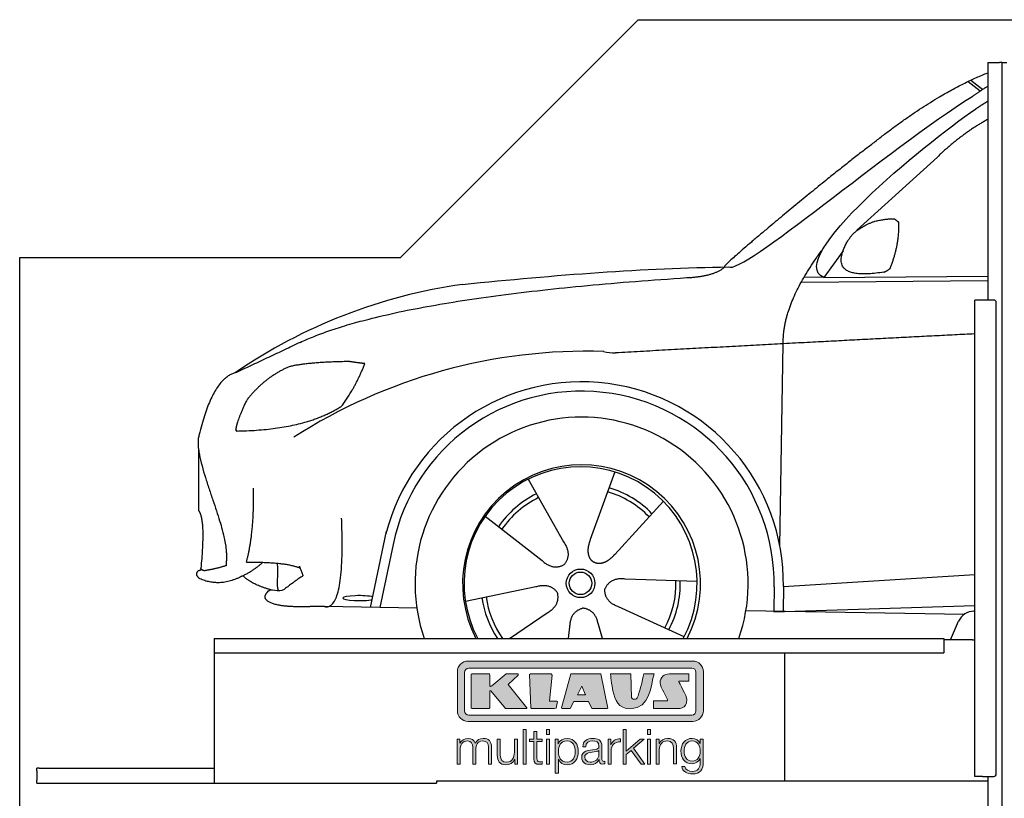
# Model space of a CAD drawing. Header units: millimetres. Extents: x 200 to 5400, y 200 to 3400.
# Tile 2 of 3: x 200 to 2269, y 1764 to 3400. Entities that reach past the tile are written whole.
import ezdxf

# ---------------------------------------------------------------- set-up
doc = ezdxf.new("R2010")
doc.units = ezdxf.units.MM
doc.layers.add('Car', color=10, linetype='Continuous')
doc.layers.add('Logo', color=7, linetype='Continuous')

# ---------------------------------------------------------------- blocks, each defined once
blk = doc.blocks.new('KLAUS')
at = {"layer": 'Logo'}
h = blk.add_hatch(color=8, dxfattribs=at)
h.dxf.hatch_style = 2
edge = h.paths.add_edge_path()
edge.add_spline(control_points=[(3.6, 29.09), (2.88, 29.09), (2.3, 28.51), (2.3, 27.8), (2.3, 27.8), (2.3, 16.11), (2.3, 16.11), (2.3, 15.39), (2.88, 14.81), (3.6, 14.81), (3.6, 14.81), (71.16, 14.81), (71.16, 14.81), (71.88, 14.81), (72.46, 15.39), (72.46, 16.11), (72.46, 16.11), (72.46, 27.8), (72.46, 27.8), (72.46, 28.51), (71.88, 29.09), (71.16, 29.09), (71.16, 29.09), (3.6, 29.09), (3.6, 29.09), (3.6, 29.09), (3.6, 29.09), (3.6, 29.09)], knot_values=[0, 0, 0, 0, 1, 1, 1, 2, 2, 2, 3, 3, 3, 4, 4, 4, 5, 5, 5, 6, 6, 6, 7, 7, 7, 8, 8, 8, 9, 9, 9, 9], degree=3, periodic=0)
edge = h.paths.add_edge_path()
edge.add_spline(control_points=[(3.35, 31.23), (3.35, 31.23), (71.47, 31.23), (71.47, 31.23), (73.26, 31.23), (74.71, 29.77), (74.71, 27.99), (74.71, 27.99), (74.71, 16.17), (74.71, 16.17), (74.71, 14.38), (73.26, 12.93), (71.47, 12.93), (71.47, 12.93), (3.35, 12.93), (3.35, 12.93), (1.56, 12.93), (0.11, 14.38), (0.11, 16.17), (0.11, 16.17), (0.11, 27.99), (0.11, 27.99), (0.11, 29.77), (1.56, 31.23), (3.35, 31.23), (3.35, 31.23), (3.35, 31.23), (3.35, 31.23)], knot_values=[0, 0, 0, 0, 1, 1, 1, 2, 2, 2, 3, 3, 3, 4, 4, 4, 5, 5, 5, 6, 6, 6, 7, 7, 7, 8, 8, 8, 9, 9, 9, 9], degree=3, periodic=0)
h = blk.add_hatch(color=8, dxfattribs=at)
h.dxf.hatch_style = 2
edge = h.paths.add_edge_path()
edge.add_spline(control_points=[(4.5, 27.33), (4.5, 27.33), (9.7, 27.33), (9.7, 27.33), (9.84, 27.33), (9.96, 27.22), (9.96, 27.08), (9.96, 27.08), (9.96, 23.69), (9.96, 23.69), (9.96, 23.69), (9.94, 23.64), (10.04, 23.59), (10.14, 23.53), (10.2, 23.57), (10.2, 23.57), (10.2, 23.57), (10.51, 23.75), (10.51, 23.75), (10.51, 23.75), (14.94, 27.33), (14.94, 27.33), (14.94, 27.33), (18.41, 27.33), (18.41, 27.33), (18.41, 27.33), (18.49, 27.33), (18.56, 27.2), (18.65, 27.04), (18.53, 26.91), (18.53, 26.91), (18.53, 26.91), (15.49, 24.11), (15.49, 24.11), (15.49, 24.11), (21.14, 17.06), (21.14, 17.06), (21.14, 17.06), (21.13, 16.91), (21.13, 16.91), (21.08, 16.84), (20.99, 16.82), (20.99, 16.82), (20.99, 16.82), (14.7, 16.82), (14.7, 16.82), (14.7, 16.82), (10.26, 22.17), (10.26, 22.17), (10.26, 22.17), (10.19, 22.24), (10.08, 22.21), (9.97, 22.18), (9.96, 22.11), (9.96, 22.11), (9.96, 22.11), (9.96, 17.08), (9.96, 17.08), (9.96, 16.94), (9.84, 16.82), (9.7, 16.82), (9.7, 16.82), (4.5, 16.82), (4.5, 16.82), (4.36, 16.82), (4.25, 16.94), (4.25, 17.08), (4.25, 17.08), (4.25, 27.08), (4.25, 27.08), (4.25, 27.22), (4.36, 27.33), (4.5, 27.33), (4.5, 27.33), (4.5, 27.33), (4.5, 27.33)], knot_values=[0, 0, 0, 0, 1, 1, 1, 2, 2, 2, 3, 3, 3, 4, 4, 4, 5, 5, 5, 6, 6, 6, 7, 7, 7, 8, 8, 8, 9, 9, 9, 10, 10, 10, 11, 11, 11, 12, 12, 12, 13, 13, 13, 14, 14, 14, 15, 15, 15, 16, 16, 16, 17, 17, 17, 18, 18, 18, 19, 19, 19, 20, 20, 20, 21, 21, 21, 22, 22, 22, 23, 23, 23, 24, 24, 24, 25, 25, 25, 25], degree=3, periodic=0)
h = blk.add_hatch(color=8, dxfattribs=at)
h.dxf.hatch_style = 2
h.paths.add_polyline_path([(22.42, 17.06), (21.97, 27.15), (22.24, 27.33), (28.55, 27.33), (28.86, 26.97), (28.01, 19.08), (30.26, 19.07), (30.44, 18.95), (30.08, 16.95), (29.49, 16.82), (22.6, 16.82)])
h = blk.add_hatch(color=8, dxfattribs=at)
h.paths.add_polyline_path([(36.52, 21.01), (38.93, 21.01), (37.87, 23.57)])
h.paths.add_polyline_path([(34.52, 27.33), (43.65, 27.33), (45.76, 16.94), (45.57, 16.82), (40.83, 16.82), (39.89, 18.95), (35.42, 18.95), (34.27, 16.82), (31.78, 16.82), (31.66, 17)])
h = blk.add_hatch(color=8, dxfattribs=at)
h.dxf.hatch_style = 2
edge = h.paths.add_edge_path()
edge.add_spline(control_points=[(52.69, 27.32), (52.69, 27.32), (52.88, 20.14), (52.88, 20.14), (53.01, 19.89), (53.2, 19.77), (53.43, 19.71), (53.91, 19.59), (54.43, 19.57), (54.64, 20.03), (55.23, 21.34), (56.27, 25.45), (56.6, 27.33), (56.6, 27.33), (59.77, 27.33), (59.77, 27.33), (58.77, 23.9), (58.56, 16.82), (52.63, 16.76), (48.72, 16.72), (48.01, 19.35), (47.27, 22.24), (46.89, 23.68), (46.54, 27.33), (46.54, 27.33), (46.54, 27.33), (52.69, 27.32), (52.69, 27.32), (52.69, 27.32), (52.69, 27.32), (52.69, 27.32)], knot_values=[0, 0, 0, 0, 1, 1, 1, 2, 2, 2, 3, 3, 3, 4, 4, 4, 5, 5, 5, 6, 6, 6, 7, 7, 7, 8, 8, 8, 9, 9, 9, 10, 10, 10, 10], degree=3, periodic=0)
h = blk.add_hatch(color=8, dxfattribs=at)
h.dxf.hatch_style = 2
edge = h.paths.add_edge_path()
edge.add_spline(control_points=[(64.46, 27.33), (64.46, 27.33), (70.31, 27.33), (70.31, 27.33), (70.31, 26.52), (70.31, 26.02), (70.31, 25.12), (70.31, 25.12), (67.3, 25.12), (67.3, 25.12), (67.24, 25.04), (67.25, 25.11), (67.25, 24.91), (67.25, 24.88), (69.73, 20.38), (69.73, 19.57), (69.73, 16.4), (67.22, 16.81), (65.9, 16.82), (65.9, 16.82), (59.59, 16.82), (59.59, 16.82), (59.59, 17.76), (59.59, 18.23), (59.59, 19.14), (59.59, 19.14), (63.75, 19.14), (63.75, 19.14), (63.82, 19.22), (63.81, 19.11), (63.81, 19.31), (63.81, 20.32), (61.58, 23.06), (61.58, 24.63), (61.58, 26.33), (62.83, 27.34), (64.46, 27.33), (64.46, 27.33), (64.46, 27.33), (64.46, 27.33)], knot_values=[0, 0, 0, 0, 1, 1, 1, 2, 2, 2, 3, 3, 3, 4, 4, 4, 5, 5, 5, 6, 6, 6, 7, 7, 7, 8, 8, 8, 9, 9, 9, 10, 10, 10, 11, 11, 11, 12, 12, 12, 13, 13, 13, 13], degree=3, periodic=0)
h = blk.add_hatch(color=30, dxfattribs=at)
h.dxf.hatch_style = 2
h.paths.add_polyline_path([(20.07, 0), (20.99, 0), (20.99, 10.45), (20.07, 10.45)])
h = blk.add_hatch(color=30, dxfattribs=at)
h.dxf.hatch_style = 2
edge = h.paths.add_edge_path()
edge.add_spline(control_points=[(24.22, 9.82), (24.22, 9.82), (23.3, 9.82), (23.3, 9.82), (23.3, 9.82), (23.3, 7.55), (23.3, 7.55), (23.3, 7.55), (21.98, 7.55), (21.98, 7.55), (21.98, 7.55), (21.98, 6.78), (21.98, 6.78), (21.98, 6.78), (23.3, 6.78), (23.3, 6.78), (23.3, 6.78), (23.3, 1.61), (23.3, 1.61), (23.28, 0.32), (23.71, -0.09), (24.94, -0.09), (25.22, -0.09), (25.48, -0.06), (25.76, -0.06), (25.76, -0.06), (25.76, 0.73), (25.76, 0.73), (25.5, 0.7), (25.23, 0.69), (24.97, 0.69), (24.31, 0.73), (24.22, 1.08), (24.22, 1.68), (24.22, 1.68), (24.22, 6.78), (24.22, 6.78), (24.22, 6.78), (25.76, 6.78), (25.76, 6.78), (25.76, 6.78), (25.76, 7.55), (25.76, 7.55), (25.76, 7.55), (24.22, 7.55), (24.22, 7.55), (24.22, 7.55), (24.22, 9.82), (24.22, 9.82), (24.22, 9.82), (24.22, 9.82), (24.22, 9.82)], knot_values=[0, 0, 0, 0, 1, 1, 1, 2, 2, 2, 3, 3, 3, 4, 4, 4, 5, 5, 5, 6, 6, 6, 7, 7, 7, 8, 8, 8, 9, 9, 9, 10, 10, 10, 11, 11, 11, 12, 12, 12, 13, 13, 13, 14, 14, 14, 15, 15, 15, 16, 16, 16, 17, 17, 17, 17], degree=3, periodic=0)
h = blk.add_hatch(color=30, dxfattribs=at)
h.paths.add_polyline_path([(27.1, 0), (28.03, 0), (28.03, 7.55), (27.1, 7.55)])
h.paths.add_polyline_path([(27.1, 8.98), (28.03, 8.98), (28.03, 10.45), (27.1, 10.45)])
h = blk.add_hatch(color=30, dxfattribs=at)
h.dxf.hatch_style = 2
h.paths.add_polyline_path([(50.4, 0), (51.32, 0), (51.32, 2.87), (52.82, 4.11), (55.8, 0), (56.96, 0), (53.52, 4.76), (56.74, 7.55), (55.51, 7.55), (51.32, 3.89), (51.32, 10.45), (50.4, 10.45)])
h = blk.add_hatch(color=30, dxfattribs=at)
h.paths.add_polyline_path([(57.74, 0), (58.66, 0), (58.66, 7.55), (57.74, 7.55)])
h.paths.add_polyline_path([(57.74, 8.98), (58.66, 8.98), (58.66, 10.45), (57.74, 10.45)])
h = blk.add_hatch(color=30, dxfattribs=at)
h.dxf.hatch_style = 2
edge = h.paths.add_edge_path()
edge.add_spline(control_points=[(0, 0), (0, 0), (0.92, 0), (0.92, 0), (0.92, 0), (0.92, 4.22), (0.92, 4.22), (0.94, 5.8), (1.58, 7), (3.18, 7), (4.35, 7), (4.77, 6.15), (4.76, 5.12), (4.76, 5.12), (4.76, 0), (4.76, 0), (4.76, 0), (5.68, 0), (5.68, 0), (5.68, 0), (5.68, 4.27), (5.68, 4.27), (5.68, 5.68), (6.14, 7), (7.73, 7), (9.05, 7), (9.52, 6.32), (9.52, 5.08), (9.52, 5.08), (9.52, 0), (9.52, 0), (9.52, 0), (10.44, 0), (10.44, 0), (10.44, 0), (10.44, 5.12), (10.44, 5.12), (10.44, 6.91), (9.59, 7.77), (7.94, 7.77), (6.94, 7.77), (5.99, 7.29), (5.54, 6.3), (5.26, 7.29), (4.36, 7.77), (3.37, 7.77), (2.17, 7.77), (1.38, 7.19), (0.89, 6.28), (0.89, 6.28), (0.85, 6.28), (0.85, 6.28), (0.85, 6.28), (0.85, 7.55), (0.85, 7.55), (0.85, 7.55), (0, 7.55), (0, 7.55), (0, 7.55), (0, 0), (0, 0), (0, 0), (0, 0), (0, 0)], knot_values=[0, 0, 0, 0, 1, 1, 1, 2, 2, 2, 3, 3, 3, 4, 4, 4, 5, 5, 5, 6, 6, 6, 7, 7, 7, 8, 8, 8, 9, 9, 9, 10, 10, 10, 11, 11, 11, 12, 12, 12, 13, 13, 13, 14, 14, 14, 15, 15, 15, 16, 16, 16, 17, 17, 17, 18, 18, 18, 19, 19, 19, 20, 20, 20, 21, 21, 21, 21], degree=3, periodic=0)
h = blk.add_hatch(color=30, dxfattribs=at)
h.dxf.hatch_style = 2
edge = h.paths.add_edge_path()
edge.add_spline(control_points=[(18.31, 7.55), (18.31, 7.55), (17.39, 7.55), (17.39, 7.55), (17.39, 7.55), (17.39, 3.59), (17.39, 3.59), (17.39, 2.05), (16.7, 0.56), (15.12, 0.56), (13.66, 0.56), (13.15, 1.27), (13.1, 2.64), (13.1, 2.64), (13.1, 7.55), (13.1, 7.55), (13.1, 7.55), (12.18, 7.55), (12.18, 7.55), (12.18, 7.55), (12.18, 2.65), (12.18, 2.65), (12.18, 0.89), (12.93, -0.22), (14.83, -0.22), (15.96, -0.22), (16.95, 0.35), (17.44, 1.36), (17.44, 1.36), (17.47, 1.36), (17.47, 1.36), (17.47, 1.36), (17.47, 0), (17.47, 0), (17.47, 0), (18.31, 0), (18.31, 0), (18.31, 0), (18.31, 7.55), (18.31, 7.55), (18.31, 7.55), (18.31, 7.55), (18.31, 7.55)], knot_values=[0, 0, 0, 0, 1, 1, 1, 2, 2, 2, 3, 3, 3, 4, 4, 4, 5, 5, 5, 6, 6, 6, 7, 7, 7, 8, 8, 8, 9, 9, 9, 10, 10, 10, 11, 11, 11, 12, 12, 12, 13, 13, 13, 14, 14, 14, 14], degree=3, periodic=0)
h = blk.add_hatch(color=30, dxfattribs=at)
edge = h.paths.add_edge_path()
edge.add_spline(control_points=[(35.84, 3.78), (35.84, 2.21), (35.12, 0.56), (33.37, 0.56), (31.4, 0.56), (30.72, 2.21), (30.72, 3.78), (30.72, 5.49), (31.33, 7), (33.37, 7), (35.12, 7), (35.84, 5.34), (35.84, 3.78), (35.84, 3.78), (35.84, 3.78), (35.84, 3.78)], knot_values=[0, 0, 0, 0, 1, 1, 1, 2, 2, 2, 3, 3, 3, 4, 4, 4, 5, 5, 5, 5], degree=3, periodic=0)
edge = h.paths.add_edge_path()
edge.add_spline(control_points=[(29.79, -2.8), (29.79, -2.8), (30.72, -2.8), (30.72, -2.8), (30.72, -2.8), (30.72, 1.43), (30.72, 1.43), (30.72, 1.43), (30.74, 1.43), (30.74, 1.43), (31.14, 0.35), (32.24, -0.22), (33.37, -0.22), (35.66, -0.22), (36.76, 1.64), (36.76, 3.78), (36.76, 5.91), (35.66, 7.77), (33.37, 7.77), (32.15, 7.77), (31.1, 7.14), (30.67, 6.12), (30.67, 6.12), (30.64, 6.12), (30.64, 6.12), (30.64, 6.12), (30.64, 7.55), (30.64, 7.55), (30.64, 7.55), (29.79, 7.55), (29.79, 7.55), (29.79, 7.55), (29.79, -2.8), (29.79, -2.8), (29.79, -2.8), (29.79, -2.8), (29.79, -2.8)], knot_values=[0, 0, 0, 0, 1, 1, 1, 2, 2, 2, 3, 3, 3, 4, 4, 4, 5, 5, 5, 6, 6, 6, 7, 7, 7, 8, 8, 8, 9, 9, 9, 10, 10, 10, 11, 11, 11, 12, 12, 12, 12], degree=3, periodic=0)
h = blk.add_hatch(color=30, dxfattribs=at)
edge = h.paths.add_edge_path()
edge.add_spline(control_points=[(43.03, 2.93), (43.04, 1.45), (41.8, 0.56), (40.39, 0.56), (39.53, 0.56), (38.71, 1.13), (38.71, 2.05), (38.71, 3.53), (40.66, 3.51), (42.22, 3.79), (42.47, 3.84), (42.88, 3.91), (43, 4.13), (43, 4.13), (43.03, 4.13), (43.03, 4.13), (43.03, 4.13), (43.03, 2.93), (43.03, 2.93), (43.03, 2.93), (43.03, 2.93), (43.03, 2.93)], knot_values=[0, 0, 0, 0, 1, 1, 1, 2, 2, 2, 3, 3, 3, 4, 4, 4, 5, 5, 5, 6, 6, 6, 7, 7, 7, 7], degree=3, periodic=0)
edge = h.paths.add_edge_path()
edge.add_spline(control_points=[(39.03, 5.24), (39.06, 6.47), (39.91, 7), (41.05, 7), (42.14, 7), (43.03, 6.69), (43.03, 5.45), (43.03, 4.61), (42.6, 4.51), (41.84, 4.42), (39.85, 4.19), (37.79, 4.11), (37.79, 1.99), (37.79, 0.47), (38.93, -0.22), (40.32, -0.22), (41.77, -0.22), (42.43, 0.34), (43.07, 1.32), (43.07, 1.32), (43.1, 1.32), (43.1, 1.32), (43.1, 0.53), (43.25, 0), (44.19, 0), (44.43, 0), (44.58, 0.01), (44.79, 0.06), (44.79, 0.06), (44.79, 0.83), (44.79, 0.83), (44.71, 0.81), (44.6, 0.78), (44.49, 0.78), (44.13, 0.78), (43.95, 0.98), (43.95, 1.33), (43.95, 1.33), (43.95, 5.34), (43.95, 5.34), (43.95, 7.36), (42.5, 7.77), (41.17, 7.77), (39.44, 7.77), (38.2, 7.01), (38.11, 5.24), (38.11, 5.24), (39.03, 5.24), (39.03, 5.24), (39.03, 5.24), (39.03, 5.24), (39.03, 5.24)], knot_values=[0, 0, 0, 0, 1, 1, 1, 2, 2, 2, 3, 3, 3, 4, 4, 4, 5, 5, 5, 6, 6, 6, 7, 7, 7, 8, 8, 8, 9, 9, 9, 10, 10, 10, 11, 11, 11, 12, 12, 12, 13, 13, 13, 14, 14, 14, 15, 15, 15, 16, 16, 16, 17, 17, 17, 17], degree=3, periodic=0)
h = blk.add_hatch(color=30, dxfattribs=at)
h.dxf.hatch_style = 2
edge = h.paths.add_edge_path()
edge.add_spline(control_points=[(45.79, 0), (45.79, 0), (46.71, 0), (46.71, 0), (46.71, 0), (46.71, 4.03), (46.71, 4.03), (46.71, 5.59), (47.85, 6.82), (49.52, 6.73), (49.52, 6.73), (49.52, 7.66), (49.52, 7.66), (48.16, 7.72), (47.14, 7), (46.67, 5.78), (46.67, 5.78), (46.64, 5.78), (46.64, 5.78), (46.64, 5.78), (46.64, 7.55), (46.64, 7.55), (46.64, 7.55), (45.79, 7.55), (45.79, 7.55), (45.79, 7.55), (45.79, 0), (45.79, 0), (45.79, 0), (45.79, 0), (45.79, 0)], knot_values=[0, 0, 0, 0, 1, 1, 1, 2, 2, 2, 3, 3, 3, 4, 4, 4, 5, 5, 5, 6, 6, 6, 7, 7, 7, 8, 8, 8, 9, 9, 9, 10, 10, 10, 10], degree=3, periodic=0)
h = blk.add_hatch(color=30, dxfattribs=at)
h.dxf.hatch_style = 2
edge = h.paths.add_edge_path()
edge.add_spline(control_points=[(60.41, 0), (60.41, 0), (61.33, 0), (61.33, 0), (61.33, 0), (61.33, 4.41), (61.33, 4.41), (61.36, 5.89), (62.24, 7), (63.7, 7), (65.2, 7), (65.62, 6.02), (65.62, 4.71), (65.62, 4.71), (65.62, 0), (65.62, 0), (65.62, 0), (66.54, 0), (66.54, 0), (66.54, 0), (66.54, 4.86), (66.54, 4.86), (66.54, 6.66), (65.9, 7.77), (63.78, 7.77), (62.71, 7.77), (61.7, 7.16), (61.36, 6.25), (61.36, 6.25), (61.33, 6.25), (61.33, 6.25), (61.33, 6.25), (61.33, 7.55), (61.33, 7.55), (61.33, 7.55), (60.41, 7.55), (60.41, 7.55), (60.41, 7.55), (60.41, 0), (60.41, 0), (60.41, 0), (60.41, 0), (60.41, 0)], knot_values=[0, 0, 0, 0, 1, 1, 1, 2, 2, 2, 3, 3, 3, 4, 4, 4, 5, 5, 5, 6, 6, 6, 7, 7, 7, 8, 8, 8, 9, 9, 9, 10, 10, 10, 11, 11, 11, 12, 12, 12, 13, 13, 13, 14, 14, 14, 14], degree=3, periodic=0)
h = blk.add_hatch(color=30, dxfattribs=at)
edge = h.paths.add_edge_path()
edge.add_spline(control_points=[(71.32, 0.86), (69.62, 0.86), (68.83, 2.34), (68.83, 3.86), (68.83, 5.43), (69.56, 7), (71.32, 7), (73.06, 7), (73.75, 5.34), (73.75, 3.86), (73.75, 2.33), (72.91, 0.86), (71.32, 0.86), (71.32, 0.86), (71.32, 0.86), (71.32, 0.86)], knot_values=[0, 0, 0, 0, 1, 1, 1, 2, 2, 2, 3, 3, 3, 4, 4, 4, 5, 5, 5, 5], degree=3, periodic=0)
edge = h.paths.add_edge_path()
edge.add_spline(control_points=[(74.67, 7.55), (74.67, 7.55), (73.75, 7.55), (73.75, 7.55), (73.75, 7.55), (73.75, 6.25), (73.75, 6.25), (73.75, 6.25), (73.72, 6.25), (73.72, 6.25), (73.35, 7.09), (72.41, 7.77), (71.32, 7.77), (69.13, 7.77), (67.9, 6.05), (67.9, 3.97), (67.9, 1.82), (68.9, 0.09), (71.32, 0.09), (72.4, 0.09), (73.29, 0.72), (73.72, 1.64), (73.72, 1.64), (73.75, 1.64), (73.75, 1.64), (73.75, 1.64), (73.75, 0.61), (73.75, 0.61), (73.75, -1.23), (73.01, -2.24), (71.32, -2.24), (70.29, -2.24), (69.31, -1.85), (69.1, -0.73), (69.1, -0.73), (68.18, -0.73), (68.18, -0.73), (68.31, -2.34), (69.81, -3.02), (71.32, -3.02), (73.79, -3.02), (74.65, -1.64), (74.67, 0.61), (74.67, 0.61), (74.67, 7.55), (74.67, 7.55), (74.67, 7.55), (74.67, 7.55), (74.67, 7.55)], knot_values=[0, 0, 0, 0, 1, 1, 1, 2, 2, 2, 3, 3, 3, 4, 4, 4, 5, 5, 5, 6, 6, 6, 7, 7, 7, 8, 8, 8, 9, 9, 9, 10, 10, 10, 11, 11, 11, 12, 12, 12, 13, 13, 13, 14, 14, 14, 15, 15, 15, 16, 16, 16, 16], degree=3, periodic=0)
at = {"layer": 'Logo', "lineweight": 0}
for points in [[(22.42, 17.06), (21.97, 27.15), (22.24, 27.33), (28.55, 27.33), (28.86, 26.97), (28.01, 19.08), (30.26, 19.07), (30.44, 18.95), (30.08, 16.95), (29.49, 16.82), (22.6, 16.82), (22.42, 17.06), (22.42, 17.06)], [(34.52, 27.33), (43.65, 27.33), (45.76, 16.94), (45.57, 16.82), (40.83, 16.82), (39.89, 18.95), (35.42, 18.95), (34.27, 16.82), (31.78, 16.82), (31.66, 17), (34.52, 27.33), (34.52, 27.33)], [(36.52, 21.01), (38.93, 21.01), (37.87, 23.57), (36.52, 21.01), (36.52, 21.01)], [(20.07, 0), (20.99, 0), (20.99, 10.45), (20.07, 10.45), (20.07, 0), (20.07, 0)], [(27.1, 8.98), (28.03, 8.98), (28.03, 10.45), (27.1, 10.45), (27.1, 8.98), (27.1, 8.98)], [(50.4, 0), (51.32, 0), (51.32, 2.87), (52.82, 4.11), (55.8, 0), (56.96, 0), (53.52, 4.76), (56.74, 7.55), (55.51, 7.55), (51.32, 3.89), (51.32, 10.45), (50.4, 10.45), (50.4, 0), (50.4, 0)], [(57.74, 8.98), (58.66, 8.98), (58.66, 10.45), (57.74, 10.45), (57.74, 8.98), (57.74, 8.98)], [(27.1, 0), (28.03, 0), (28.03, 7.55), (27.1, 7.55), (27.1, 0), (27.1, 0)], [(57.74, 0), (58.66, 0), (58.66, 7.55), (57.74, 7.55), (57.74, 0), (57.74, 0)]]:
    blk.add_lwpolyline(points, dxfattribs=at)
for points, knots in [([(3.35, 31.23), (3.35, 31.23), (71.47, 31.23), (71.47, 31.23), (73.26, 31.23), (74.71, 29.77), (74.71, 27.99), (74.71, 27.99), (74.71, 16.17), (74.71, 16.17), (74.71, 14.38), (73.26, 12.93), (71.47, 12.93), (71.47, 12.93), (3.35, 12.93), (3.35, 12.93), (1.56, 12.93), (0.11, 14.38), (0.11, 16.17), (0.11, 16.17), (0.11, 27.99), (0.11, 27.99), (0.11, 29.77), (1.56, 31.23), (3.35, 31.23), (3.35, 31.23), (3.35, 31.23), (3.35, 31.23)], [0, 0, 0, 0, 1, 1, 1, 2, 2, 2, 3, 3, 3, 4, 4, 4, 5, 5, 5, 6, 6, 6, 7, 7, 7, 8, 8, 8, 9, 9, 9, 9]), ([(3.6, 29.09), (2.88, 29.09), (2.3, 28.51), (2.3, 27.8), (2.3, 27.8), (2.3, 16.11), (2.3, 16.11), (2.3, 15.39), (2.88, 14.81), (3.6, 14.81), (3.6, 14.81), (71.16, 14.81), (71.16, 14.81), (71.88, 14.81), (72.46, 15.39), (72.46, 16.11), (72.46, 16.11), (72.46, 27.8), (72.46, 27.8), (72.46, 28.51), (71.88, 29.09), (71.16, 29.09), (71.16, 29.09), (3.6, 29.09), (3.6, 29.09), (3.6, 29.09), (3.6, 29.09), (3.6, 29.09)], [0, 0, 0, 0, 1, 1, 1, 2, 2, 2, 3, 3, 3, 4, 4, 4, 5, 5, 5, 6, 6, 6, 7, 7, 7, 8, 8, 8, 9, 9, 9, 9]), ([(4.5, 27.33), (4.5, 27.33), (9.7, 27.33), (9.7, 27.33), (9.84, 27.33), (9.96, 27.22), (9.96, 27.08), (9.96, 27.08), (9.96, 23.69), (9.96, 23.69), (9.96, 23.69), (9.94, 23.64), (10.04, 23.59), (10.14, 23.53), (10.2, 23.57), (10.2, 23.57), (10.2, 23.57), (10.51, 23.75), (10.51, 23.75), (10.51, 23.75), (14.94, 27.33), (14.94, 27.33), (14.94, 27.33), (18.41, 27.33), (18.41, 27.33), (18.41, 27.33), (18.49, 27.33), (18.56, 27.2), (18.65, 27.04), (18.53, 26.91), (18.53, 26.91), (18.53, 26.91), (15.49, 24.11), (15.49, 24.11), (15.49, 24.11), (21.14, 17.06), (21.14, 17.06), (21.14, 17.06), (21.13, 16.91), (21.13, 16.91), (21.08, 16.84), (20.99, 16.82), (20.99, 16.82), (20.99, 16.82), (14.7, 16.82), (14.7, 16.82), (14.7, 16.82), (10.26, 22.17), (10.26, 22.17), (10.26, 22.17), (10.19, 22.24), (10.08, 22.21), (9.97, 22.18), (9.96, 22.11), (9.96, 22.11), (9.96, 22.11), (9.96, 17.08), (9.96, 17.08), (9.96, 16.94), (9.84, 16.82), (9.7, 16.82), (9.7, 16.82), (4.5, 16.82), (4.5, 16.82), (4.36, 16.82), (4.25, 16.94), (4.25, 17.08), (4.25, 17.08), (4.25, 27.08), (4.25, 27.08), (4.25, 27.22), (4.36, 27.33), (4.5, 27.33), (4.5, 27.33), (4.5, 27.33), (4.5, 27.33)], [0, 0, 0, 0, 1, 1, 1, 2, 2, 2, 3, 3, 3, 4, 4, 4, 5, 5, 5, 6, 6, 6, 7, 7, 7, 8, 8, 8, 9, 9, 9, 10, 10, 10, 11, 11, 11, 12, 12, 12, 13, 13, 13, 14, 14, 14, 15, 15, 15, 16, 16, 16, 17, 17, 17, 18, 18, 18, 19, 19, 19, 20, 20, 20, 21, 21, 21, 22, 22, 22, 23, 23, 23, 24, 24, 24, 25, 25, 25, 25]), ([(52.69, 27.32), (52.69, 27.32), (52.88, 20.14), (52.88, 20.14), (53.01, 19.89), (53.2, 19.77), (53.43, 19.71), (53.91, 19.59), (54.43, 19.57), (54.64, 20.03), (55.23, 21.34), (56.27, 25.45), (56.6, 27.33), (56.6, 27.33), (59.77, 27.33), (59.77, 27.33), (58.77, 23.9), (58.56, 16.82), (52.63, 16.76), (48.72, 16.72), (48.01, 19.35), (47.27, 22.24), (46.89, 23.68), (46.54, 27.33), (46.54, 27.33), (46.54, 27.33), (52.69, 27.32), (52.69, 27.32), (52.69, 27.32), (52.69, 27.32), (52.69, 27.32)], [0, 0, 0, 0, 1, 1, 1, 2, 2, 2, 3, 3, 3, 4, 4, 4, 5, 5, 5, 6, 6, 6, 7, 7, 7, 8, 8, 8, 9, 9, 9, 10, 10, 10, 10]), ([(64.46, 27.33), (64.46, 27.33), (70.31, 27.33), (70.31, 27.33), (70.31, 26.52), (70.31, 26.02), (70.31, 25.12), (70.31, 25.12), (67.3, 25.12), (67.3, 25.12), (67.24, 25.04), (67.25, 25.11), (67.25, 24.91), (67.25, 24.88), (69.73, 20.38), (69.73, 19.57), (69.73, 16.4), (67.22, 16.81), (65.9, 16.82), (65.9, 16.82), (59.59, 16.82), (59.59, 16.82), (59.59, 17.76), (59.59, 18.23), (59.59, 19.14), (59.59, 19.14), (63.75, 19.14), (63.75, 19.14), (63.82, 19.22), (63.81, 19.11), (63.81, 19.31), (63.81, 20.32), (61.58, 23.06), (61.58, 24.63), (61.58, 26.33), (62.83, 27.34), (64.46, 27.33), (64.46, 27.33), (64.46, 27.33), (64.46, 27.33)], [0, 0, 0, 0, 1, 1, 1, 2, 2, 2, 3, 3, 3, 4, 4, 4, 5, 5, 5, 6, 6, 6, 7, 7, 7, 8, 8, 8, 9, 9, 9, 10, 10, 10, 11, 11, 11, 12, 12, 12, 13, 13, 13, 13]), ([(24.22, 9.82), (24.22, 9.82), (23.3, 9.82), (23.3, 9.82), (23.3, 9.82), (23.3, 7.55), (23.3, 7.55), (23.3, 7.55), (21.98, 7.55), (21.98, 7.55), (21.98, 7.55), (21.98, 6.78), (21.98, 6.78), (21.98, 6.78), (23.3, 6.78), (23.3, 6.78), (23.3, 6.78), (23.3, 1.61), (23.3, 1.61), (23.28, 0.32), (23.71, -0.09), (24.94, -0.09), (25.22, -0.09), (25.48, -0.06), (25.76, -0.06), (25.76, -0.06), (25.76, 0.73), (25.76, 0.73), (25.5, 0.7), (25.23, 0.69), (24.97, 0.69), (24.31, 0.73), (24.22, 1.08), (24.22, 1.68), (24.22, 1.68), (24.22, 6.78), (24.22, 6.78), (24.22, 6.78), (25.76, 6.78), (25.76, 6.78), (25.76, 6.78), (25.76, 7.55), (25.76, 7.55), (25.76, 7.55), (24.22, 7.55), (24.22, 7.55), (24.22, 7.55), (24.22, 9.82), (24.22, 9.82), (24.22, 9.82), (24.22, 9.82), (24.22, 9.82)], [0, 0, 0, 0, 1, 1, 1, 2, 2, 2, 3, 3, 3, 4, 4, 4, 5, 5, 5, 6, 6, 6, 7, 7, 7, 8, 8, 8, 9, 9, 9, 10, 10, 10, 11, 11, 11, 12, 12, 12, 13, 13, 13, 14, 14, 14, 15, 15, 15, 16, 16, 16, 17, 17, 17, 17]), ([(0, 0), (0, 0), (0.92, 0), (0.92, 0), (0.92, 0), (0.92, 4.22), (0.92, 4.22), (0.94, 5.8), (1.58, 7), (3.18, 7), (4.35, 7), (4.77, 6.15), (4.76, 5.12), (4.76, 5.12), (4.76, 0), (4.76, 0), (4.76, 0), (5.68, 0), (5.68, 0), (5.68, 0), (5.68, 4.27), (5.68, 4.27), (5.68, 5.68), (6.14, 7), (7.73, 7), (9.05, 7), (9.52, 6.32), (9.52, 5.08), (9.52, 5.08), (9.52, 0), (9.52, 0), (9.52, 0), (10.44, 0), (10.44, 0), (10.44, 0), (10.44, 5.12), (10.44, 5.12), (10.44, 6.91), (9.59, 7.77), (7.94, 7.77), (6.94, 7.77), (5.99, 7.29), (5.54, 6.3), (5.26, 7.29), (4.36, 7.77), (3.37, 7.77), (2.17, 7.77), (1.38, 7.19), (0.89, 6.28), (0.89, 6.28), (0.85, 6.28), (0.85, 6.28), (0.85, 6.28), (0.85, 7.55), (0.85, 7.55), (0.85, 7.55), (0, 7.55), (0, 7.55), (0, 7.55), (0, 0), (0, 0), (0, 0), (0, 0), (0, 0)], [0, 0, 0, 0, 1, 1, 1, 2, 2, 2, 3, 3, 3, 4, 4, 4, 5, 5, 5, 6, 6, 6, 7, 7, 7, 8, 8, 8, 9, 9, 9, 10, 10, 10, 11, 11, 11, 12, 12, 12, 13, 13, 13, 14, 14, 14, 15, 15, 15, 16, 16, 16, 17, 17, 17, 18, 18, 18, 19, 19, 19, 20, 20, 20, 21, 21, 21, 21]), ([(18.31, 7.55), (18.31, 7.55), (17.39, 7.55), (17.39, 7.55), (17.39, 7.55), (17.39, 3.59), (17.39, 3.59), (17.39, 2.05), (16.7, 0.56), (15.12, 0.56), (13.66, 0.56), (13.15, 1.27), (13.1, 2.64), (13.1, 2.64), (13.1, 7.55), (13.1, 7.55), (13.1, 7.55), (12.18, 7.55), (12.18, 7.55), (12.18, 7.55), (12.18, 2.65), (12.18, 2.65), (12.18, 0.89), (12.93, -0.22), (14.83, -0.22), (15.96, -0.22), (16.95, 0.35), (17.44, 1.36), (17.44, 1.36), (17.47, 1.36), (17.47, 1.36), (17.47, 1.36), (17.47, 0), (17.47, 0), (17.47, 0), (18.31, 0), (18.31, 0), (18.31, 0), (18.31, 7.55), (18.31, 7.55), (18.31, 7.55), (18.31, 7.55), (18.31, 7.55)], [0, 0, 0, 0, 1, 1, 1, 2, 2, 2, 3, 3, 3, 4, 4, 4, 5, 5, 5, 6, 6, 6, 7, 7, 7, 8, 8, 8, 9, 9, 9, 10, 10, 10, 11, 11, 11, 12, 12, 12, 13, 13, 13, 14, 14, 14, 14]), ([(29.79, -2.8), (29.79, -2.8), (30.72, -2.8), (30.72, -2.8), (30.72, -2.8), (30.72, 1.43), (30.72, 1.43), (30.72, 1.43), (30.74, 1.43), (30.74, 1.43), (31.14, 0.35), (32.24, -0.22), (33.37, -0.22), (35.66, -0.22), (36.76, 1.64), (36.76, 3.78), (36.76, 5.91), (35.66, 7.77), (33.37, 7.77), (32.15, 7.77), (31.1, 7.14), (30.67, 6.12), (30.67, 6.12), (30.64, 6.12), (30.64, 6.12), (30.64, 6.12), (30.64, 7.55), (30.64, 7.55), (30.64, 7.55), (29.79, 7.55), (29.79, 7.55), (29.79, 7.55), (29.79, -2.8), (29.79, -2.8), (29.79, -2.8), (29.79, -2.8), (29.79, -2.8)], [0, 0, 0, 0, 1, 1, 1, 2, 2, 2, 3, 3, 3, 4, 4, 4, 5, 5, 5, 6, 6, 6, 7, 7, 7, 8, 8, 8, 9, 9, 9, 10, 10, 10, 11, 11, 11, 12, 12, 12, 12]), ([(35.84, 3.78), (35.84, 2.21), (35.12, 0.56), (33.37, 0.56), (31.4, 0.56), (30.72, 2.21), (30.72, 3.78), (30.72, 5.49), (31.33, 7), (33.37, 7), (35.12, 7), (35.84, 5.34), (35.84, 3.78), (35.84, 3.78), (35.84, 3.78), (35.84, 3.78)], [0, 0, 0, 0, 1, 1, 1, 2, 2, 2, 3, 3, 3, 4, 4, 4, 5, 5, 5, 5]), ([(39.03, 5.24), (39.06, 6.47), (39.91, 7), (41.05, 7), (42.14, 7), (43.03, 6.69), (43.03, 5.45), (43.03, 4.61), (42.6, 4.51), (41.84, 4.42), (39.85, 4.19), (37.79, 4.11), (37.79, 1.99), (37.79, 0.47), (38.93, -0.22), (40.32, -0.22), (41.77, -0.22), (42.43, 0.34), (43.07, 1.32), (43.07, 1.32), (43.1, 1.32), (43.1, 1.32), (43.1, 0.53), (43.25, 0), (44.19, 0), (44.43, 0), (44.58, 0.01), (44.79, 0.06), (44.79, 0.06), (44.79, 0.83), (44.79, 0.83), (44.71, 0.81), (44.6, 0.78), (44.49, 0.78), (44.13, 0.78), (43.95, 0.98), (43.95, 1.33), (43.95, 1.33), (43.95, 5.34), (43.95, 5.34), (43.95, 7.36), (42.5, 7.77), (41.17, 7.77), (39.44, 7.77), (38.2, 7.01), (38.11, 5.24), (38.11, 5.24), (39.03, 5.24), (39.03, 5.24), (39.03, 5.24), (39.03, 5.24), (39.03, 5.24)], [0, 0, 0, 0, 1, 1, 1, 2, 2, 2, 3, 3, 3, 4, 4, 4, 5, 5, 5, 6, 6, 6, 7, 7, 7, 8, 8, 8, 9, 9, 9, 10, 10, 10, 11, 11, 11, 12, 12, 12, 13, 13, 13, 14, 14, 14, 15, 15, 15, 16, 16, 16, 17, 17, 17, 17]), ([(45.79, 0), (45.79, 0), (46.71, 0), (46.71, 0), (46.71, 0), (46.71, 4.03), (46.71, 4.03), (46.71, 5.59), (47.85, 6.82), (49.52, 6.73), (49.52, 6.73), (49.52, 7.66), (49.52, 7.66), (48.16, 7.72), (47.14, 7), (46.67, 5.78), (46.67, 5.78), (46.64, 5.78), (46.64, 5.78), (46.64, 5.78), (46.64, 7.55), (46.64, 7.55), (46.64, 7.55), (45.79, 7.55), (45.79, 7.55), (45.79, 7.55), (45.79, 0), (45.79, 0), (45.79, 0), (45.79, 0), (45.79, 0)], [0, 0, 0, 0, 1, 1, 1, 2, 2, 2, 3, 3, 3, 4, 4, 4, 5, 5, 5, 6, 6, 6, 7, 7, 7, 8, 8, 8, 9, 9, 9, 10, 10, 10, 10]), ([(60.41, 0), (60.41, 0), (61.33, 0), (61.33, 0), (61.33, 0), (61.33, 4.41), (61.33, 4.41), (61.36, 5.89), (62.24, 7), (63.7, 7), (65.2, 7), (65.62, 6.02), (65.62, 4.71), (65.62, 4.71), (65.62, 0), (65.62, 0), (65.62, 0), (66.54, 0), (66.54, 0), (66.54, 0), (66.54, 4.86), (66.54, 4.86), (66.54, 6.66), (65.9, 7.77), (63.78, 7.77), (62.71, 7.77), (61.7, 7.16), (61.36, 6.25), (61.36, 6.25), (61.33, 6.25), (61.33, 6.25), (61.33, 6.25), (61.33, 7.55), (61.33, 7.55), (61.33, 7.55), (60.41, 7.55), (60.41, 7.55), (60.41, 7.55), (60.41, 0), (60.41, 0), (60.41, 0), (60.41, 0), (60.41, 0)], [0, 0, 0, 0, 1, 1, 1, 2, 2, 2, 3, 3, 3, 4, 4, 4, 5, 5, 5, 6, 6, 6, 7, 7, 7, 8, 8, 8, 9, 9, 9, 10, 10, 10, 11, 11, 11, 12, 12, 12, 13, 13, 13, 14, 14, 14, 14]), ([(74.67, 7.55), (74.67, 7.55), (73.75, 7.55), (73.75, 7.55), (73.75, 7.55), (73.75, 6.25), (73.75, 6.25), (73.75, 6.25), (73.72, 6.25), (73.72, 6.25), (73.35, 7.09), (72.41, 7.77), (71.32, 7.77), (69.13, 7.77), (67.9, 6.05), (67.9, 3.97), (67.9, 1.82), (68.9, 0.09), (71.32, 0.09), (72.4, 0.09), (73.29, 0.72), (73.72, 1.64), (73.72, 1.64), (73.75, 1.64), (73.75, 1.64), (73.75, 1.64), (73.75, 0.61), (73.75, 0.61), (73.75, -1.23), (73.01, -2.24), (71.32, -2.24), (70.29, -2.24), (69.31, -1.85), (69.1, -0.73), (69.1, -0.73), (68.18, -0.73), (68.18, -0.73), (68.31, -2.34), (69.81, -3.02), (71.32, -3.02), (73.79, -3.02), (74.65, -1.64), (74.67, 0.61), (74.67, 0.61), (74.67, 7.55), (74.67, 7.55), (74.67, 7.55), (74.67, 7.55), (74.67, 7.55)], [0, 0, 0, 0, 1, 1, 1, 2, 2, 2, 3, 3, 3, 4, 4, 4, 5, 5, 5, 6, 6, 6, 7, 7, 7, 8, 8, 8, 9, 9, 9, 10, 10, 10, 11, 11, 11, 12, 12, 12, 13, 13, 13, 14, 14, 14, 15, 15, 15, 16, 16, 16, 16]), ([(71.32, 0.86), (69.62, 0.86), (68.83, 2.34), (68.83, 3.86), (68.83, 5.43), (69.56, 7), (71.32, 7), (73.06, 7), (73.75, 5.34), (73.75, 3.86), (73.75, 2.33), (72.91, 0.86), (71.32, 0.86), (71.32, 0.86), (71.32, 0.86), (71.32, 0.86)], [0, 0, 0, 0, 1, 1, 1, 2, 2, 2, 3, 3, 3, 4, 4, 4, 5, 5, 5, 5]), ([(43.03, 2.93), (43.04, 1.45), (41.8, 0.56), (40.39, 0.56), (39.53, 0.56), (38.71, 1.13), (38.71, 2.05), (38.71, 3.53), (40.66, 3.51), (42.22, 3.79), (42.47, 3.84), (42.88, 3.91), (43, 4.13), (43, 4.13), (43.03, 4.13), (43.03, 4.13), (43.03, 4.13), (43.03, 2.93), (43.03, 2.93), (43.03, 2.93), (43.03, 2.93), (43.03, 2.93)], [0, 0, 0, 0, 1, 1, 1, 2, 2, 2, 3, 3, 3, 4, 4, 4, 5, 5, 5, 6, 6, 6, 7, 7, 7, 7])]:
    blk.add_open_spline(points, degree=3, knots=knots, dxfattribs=at)

msp = doc.modelspace()

# ---------------------------------------------------------------- linework, layer by layer
for p, q in [((1000, 2900), (1500, 3400)), ((2234.1, 3310), (2244.1, 3310)), ((2234.1, 3310), (2234.1, 2811)), ((2244.1, 3310), (2259.1, 3310)), ((2264.1, 3310), (2259.1, 3310)), ((2264.1, 3310), (2274.1, 3310)), ((2264.1, 3310), (2264.1, 478.8)), ((200, 2900), (1000, 2900)), ((2223.1, 2811), (2207.1, 2811)), ((2207.1, 1861), (2207.1, 2811)), ((2207.1, 1853), (2207.1, 2810)), ((2247.1, 2811), (2223.1, 2811)), ((2252.1, 1816), (2252.1, 2806)), ((2252.1, 1815), (2252.1, 2805)), ((2205, 2157), (2207.1, 2157)), ((2155.8, 2097), (2172.9, 2136)), ((608.6, 2100), (2142.1, 2100)), ((608.6, 2100), (608.6, 1796)), ((2142.1, 2100), (2142.1, 2070)), ((2202.1, 2097), (2142.1, 2097)), ((2202.1, 2097), (2207.1, 2097)), ((608.6, 2070), (2142.1, 2070)), ((1807.1, 2070), (1807.1, 1800)), ((2207.1, 1810), (2207.1, 1853)), ((2207.1, 1811), (2207.1, 1853)), ((236, 1822), (236, 1827)), ((241, 1827), (236, 1827)), ((236, 1822), (236, 1802)), ((241, 1827), (608.6, 1827)), ((236, 1796), (236, 1802)), ((2223.1, 1810), (2207.1, 1810)), ((2223.1, 1810), (2247.1, 1810)), ((2234.1, 1810), (2234.1, 434)), ((236, 1796), (1076, 1796)), ((2234.1, 1800), (1076, 1800)), ((1076, 1800), (1076, 1796))]:
    msp.add_line(p, q)
for points in [[(1500, 3400), (4950, 3400)], [(5400, 2600), (5400, 200), (200, 200), (200, 2900)]]:
    msp.add_lwpolyline(points)
for centre, radius, start, end in [((2247.1, 2806), 5, 0, 90), ((2205, 2122), 35, 90, 156.3706), ((2247.1, 1815), 5, 270, 0)]:
    msp.add_arc(centre, radius, start, end)
at = {"layer": 'Car'}
for p, q in [((2192.8, 3270.1), (2218.6, 3250.2)), ((2198.6, 3272.9), (2223.7, 3253.5)), ((2128.7, 3111.4), (1959.3, 2957.5)), ((1930.1, 2914), (1889.5, 2858)), ((1889.5, 2858), (1848.3, 2858.7)), ((1889.5, 2858), (2234.1, 2861.3)), ((1842.6, 2848.7), (2234.1, 2851.8)), ((1797.6, 2293.5), (1804.7, 2719)), ((575.9, 2496.8), (575.9, 2368.5)), ((1450.5, 2450), (1399.1, 2307.6)), ((1268.4, 2434.6), (1343, 2302.8)), ((1552.7, 2388.2), (1450.4, 2276.5)), ((1178.1, 2356.5), (1297.6, 2263.6)), ((937.5, 2165.2), (970.9, 2325.6)), ((984.7, 2297.4), (957.1, 2164.9)), ((1623.6, 2219.7), (1472.2, 2224.7)), ((1804.9, 2208.9), (2207.1, 2234.6)), ((1136.5, 2178.5), (1284.8, 2208.8)), ((1785.2, 2208.1), (1784.4, 2157.7)), ((1804.9, 2208.9), (1804.1, 2156.3)), ((1034.5, 2163.5), (840.3, 2167)), ((1229.2, 2100), (1308.1, 2153.5)), ((1596.4, 2103.5), (1458.6, 2166.2)), ((1726.2, 2158.7), (2185.2, 2150.9)), ((1784.4, 2155.7), (2207.1, 2168.9)), ((1795.2, 2156.1), (1795.3, 2157.5)), ((1353.5, 2100), (1356.2, 2124.4)), ((1424.5, 2100), (1416, 2129.5))]:
    msp.add_line(p, q, dxfattribs=at)
for radius in [30.1, 23.6]:
    msp.add_circle((1378.6, 2215.7), radius, dxfattribs=at)
for centre, radius, start, end in [((1287.6, 1732.6), 1122.3, 98.0395, 124.4377), ((1392.3, 1562.2), 1141.2, 88.2488, 122.6712), ((1453.6, 2817.2), 117.4, 256.9855, 269.1884), ((1380.7, 2214.9), 424.2, 359.1908, 165.7289), ((1380.7, 2214.9), 404.6, 359.0315, 168.2374), ((1380.7, 2214.9), 350, 340.8334, 199.1666), ((1380.7, 2214.9), 250, 332.636, 207.364), ((1378.6, 2215.7), 245, 331.8073, 208.1927), ((1378.6, 2215.7), 209.6, 116.262, 145.3995), ((1378.6, 2215.7), 200.6, 44.1152, 73.5463), ((1378.6, 2215.7), 209.6, 44.262, 73.3995), ((1378.6, 2215.7), 200.6, 116.1152, 145.5463), ((1378.6, 2215.7), 200.6, 332.1152, 1.5463), ((1378.6, 2215.7), 209.6, 332.262, 1.3995), ((1378.6, 2215.7), 209.6, 188.262, 213.513), ((1378.6, 2215.7), 200.6, 188.1152, 215.2302)]:
    msp.add_arc(centre, radius, start, end, dxfattribs=at)
msp.add_ellipse((912.9, 2184.6), major_axis=(33.6, 0), ratio=0.157274, start_param=0.513473, end_param=5.704241, dxfattribs=at)
for points, degree in [([(1985.6, 3134.4), (2120.7, 3243), (2234.1, 3288.4)], 2), ([(2234.1, 3259.8), (2218.8, 3250.8), (2202.7, 3239.4)], 2), ([(1689.6, 2880.6), (1717, 2861.9), (2025.2, 3128.8), (2202.7, 3239.4)], 3), ([(2209.3, 3212.7), (2221.3, 3221.1), (2234.1, 3228.5)], 2), ([(1889.5, 2858), (1806.1, 2897.3), (2097.9, 3136.3), (2209.3, 3212.7)], 3), ([(2234.1, 3190.5), (2175.9, 3158), (2128.7, 3111.4)], 2), ([(1985.6, 3134.4), (1905, 3073.2), (1803.4, 2988.8), (1675.1, 2882.4), (1681, 2880.5)], 4), ([(1997, 2976.6), (2025.7, 2982.7), (2038.6, 2981.6)], 2), ([(2038.6, 2981.6), (2044.7, 2975.5), (2047.1, 2975.4)], 2), ([(1938.2, 2931.8), (1954.4, 2962.2), (1997, 2976.6)], 2), ([(2029.2, 2877.4), (2050.1, 2930.6), (2047.1, 2975.4)], 2), ([(1804.7, 2719), (1801.6, 2802.6), (1889.5, 2920.7)], 2), ([(2015.7, 2869.6), (1893.7, 2849.7), (1938.2, 2931.8)], 2), ([(1130.7, 2843.9), (1326.8, 2863.6), (1511.9, 2878.4), (1689.6, 2880.6)], 3), ([(1601.9, 2858), (1656.9, 2860.4), (1680.7, 2879.5)], 2), ([(2015.7, 2869.6), (2021.8, 2871.4), (2029.2, 2877.4)], 2), ([(789.6, 2722), (993.1, 2818), (1601.9, 2858)], 2), ([(2207.1, 2739.8), (1850.4, 2721.9), (1451.9, 2699.9)], 2), ([(789.6, 2722), (655.9, 2658.9)], 1), ([(766, 2670.8), (712.4, 2647.1), (676.3, 2599.3)], 2), ([(892.8, 2681.7), (806.6, 2680.6), (766, 2670.8)], 2), ([(876.5, 2588.1), (904.1, 2623.8), (925.5, 2677.4)], 2), ([(925.5, 2677.4), (907.7, 2679.3), (892.8, 2681.7)], 2), ([(655.9, 2658.9), (605.8, 2648.6), (577.4, 2528.3)], 2), ([(676.3, 2599.3), (655.9, 2556.1), (653.8, 2538)], 2), ([(655.1, 2535.7), (799.6, 2538), (876.5, 2588.1)], 2), ([(577.4, 2528.3), (559.2, 2482.5), (633.8, 2337.2), (637.5, 2299.7), (633.6, 2252.6)], 4), ([(653.8, 2538), (657.2, 2537.8), (655.1, 2535.7)], 2), ([(676.3, 2260.1), (693.2, 2320.5), (691.4, 2415.4)], 2), ([(575.9, 2368.5), (590.6, 2350.3), (580.7, 2247.9)], 2), ([(840.3, 2167), (884.2, 2156.3), (876.5, 2352.9)], 2), ([(1343, 2302.8), (1361.1, 2276.4), (1344.3, 2255.4)], 2), ([(1399.1, 2307.6), (1394.5, 2295), (1390.6, 2281), (1395, 2267.2), (1405.8, 2260.6)], 4), ([(1450.4, 2276.5), (1441.4, 2266.6), (1430.8, 2256.6), (1416.6, 2254.1), (1405.8, 2260.6)], 4), ([(666.6, 2230.5), (692.6, 2242.9), (710.7, 2259.9)], 2), ([(676.3, 2260.1), (755.5, 2261.4), (789.6, 2247.9)], 2), ([(743.9, 2200.6), (738.6, 2207.4), (746, 2257.1), (740, 2258.1)], 3), ([(1297.6, 2263.6), (1321.1, 2241.9), (1344.3, 2255.4)], 2), ([(578.7, 2225.2), (567.4, 2233.3), (575.4, 2242.5)], 2), ([(575.4, 2242.5), (578.8, 2243.7), (582.4, 2244.6)], 2), ([(587.6, 2242.1), (581.3, 2243.5), (580.7, 2247.9)], 2), ([(633.6, 2252.6), (609.3, 2245.3), (587.6, 2242.1)], 2), ([(789.6, 2247.9), (784, 2260.9), (795.5, 2231.4)], 2), ([(666.6, 2230.5), (621.2, 2206.5), (578.7, 2225.2)], 2), ([(728, 2202.1), (686.4, 2213.5), (669.1, 2231.7)], 2), ([(795.5, 2231.4), (794.2, 2231.8), (756.6, 2203.6)], 2), ([(1472.2, 2224.7), (1440.5, 2228.4), (1429.7, 2203.8)], 2), ([(719.9, 2196.6), (725.9, 2209.4), (744.7, 2194.7), (756.6, 2203.6)], 3), ([(1284.8, 2208.8), (1315.5, 2217.8), (1330.3, 2195.4)], 2), ([(1308.1, 2153.5), (1336, 2169.1), (1330.3, 2195.4)], 2), ([(1458.6, 2166.2), (1428.5, 2177), (1429.7, 2203.8)], 2), ([(1356.2, 2124.4), (1357.1, 2156.4), (1383, 2163.5)], 2), ([(1416, 2129.5), (1409.8, 2160.8), (1383, 2163.5)], 2)]:
    msp.add_open_spline(points, degree=degree, dxfattribs=at)
msp.add_open_spline([(840.3, 2167), (815.6, 2167.4), (760, 2163.3), (721.3, 2170.2), (711.5, 2186.7), (719.9, 2196.6)], degree=4, knots=[0, 0, 0, 0, 0, 0.597866, 1, 1, 1, 1, 1], dxfattribs=at)

# ---------------------------------------------------------------- block references
at = {"layer": 'Logo', "xscale": 6.929133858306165, "yscale": 6.929133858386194, "zscale": 6.929133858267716, "rotation": 0.011070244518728}
msp.add_blockref('KLAUS', (1119.1, 1836), dxfattribs=at)

doc.saveas('drawing.dxf')
